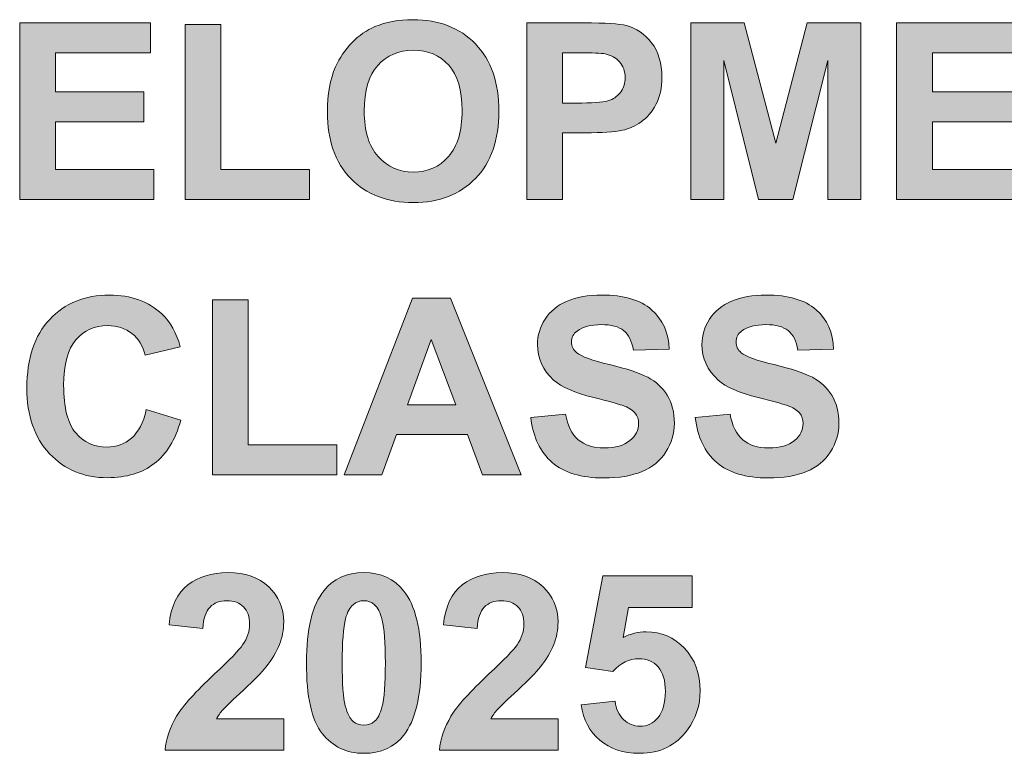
# Model space of a CAD drawing. Header units: millimetres. Extents: x 4 to 594, y -297 to -6.
# Tile 33 of 134: x 109 to 134, y -138 to -119. Entities that reach past the tile are written whole.
import ezdxf

# ---------------------------------------------------------------- set-up
doc = ezdxf.new("R2010")
doc.units = ezdxf.units.MM
doc.header["$MEASUREMENT"] = 0
doc.layers.add('Layer 1', color=7, linetype='Continuous', lineweight=0)

# ---------------------------------------------------------------- blocks, each defined once
blk = doc.blocks.new('Block_2')
at = {"layer": 'Layer 1', "true_color": 0x010101, "transparency": 33554687}
h = blk.add_hatch(color=18, dxfattribs=at)
edge = h.paths.add_edge_path()
edge.add_spline(control_points=[(117.568, -121.483), (117.568, -121.998), (117.688, -122.389), (117.926, -122.656), (118.164, -122.921), (118.467, -123.055), (118.833, -123.055), (119.2, -123.055), (119.501, -122.922), (119.737, -122.659), (119.972, -122.394), (120.089, -121.998), (120.089, -121.47), (120.089, -120.949), (119.975, -120.559), (119.745, -120.303), (119.517, -120.046), (119.213, -119.918), (118.833, -119.918), (118.454, -119.918), (118.148, -120.048), (117.916, -120.307), (117.685, -120.568), (117.568, -120.959), (117.568, -121.483)], knot_values=[0, 0, 0, 0, 1, 1, 1, 2, 2, 2, 3, 3, 3, 4, 4, 4, 5, 5, 5, 6, 6, 6, 7, 7, 7, 8, 8, 8, 8], degree=3, periodic=0)
edge = h.paths.add_edge_path()
edge.add_spline(control_points=[(116.622, -121.514), (116.622, -121.05), (116.692, -120.661), (116.83, -120.345), (116.933, -120.114), (117.075, -119.905), (117.254, -119.721), (117.433, -119.537), (117.628, -119.4), (117.841, -119.31), (118.125, -119.191), (118.452, -119.13), (118.822, -119.13), (119.493, -119.13), (120.029, -119.339), (120.432, -119.755), (120.834, -120.172), (121.035, -120.751), (121.035, -121.493), (121.035, -122.228), (120.835, -122.804), (120.436, -123.219), (120.037, -123.635), (119.503, -123.842), (118.835, -123.842), (118.159, -123.842), (117.62, -123.636), (117.221, -123.222), (116.822, -122.809), (116.622, -122.24), (116.622, -121.514), (116.622, -121.514), (116.622, -121.514), (116.622, -121.514)], knot_values=[0, 0, 0, 0, 1, 1, 1, 2, 2, 2, 3, 3, 3, 4, 4, 4, 5, 5, 5, 6, 6, 6, 7, 7, 7, 8, 8, 8, 9, 9, 9, 10, 10, 10, 11, 11, 11, 11], degree=3, periodic=0)
for points in [[(108.698, -123.76), (108.698, -119.213), (112.064, -119.213), (112.064, -119.981), (109.619, -119.981), (109.619, -120.991), (111.892, -120.991), (111.892, -121.759), (109.619, -121.759), (109.619, -122.991), (112.153, -122.991), (112.153, -123.76)], [(112.959, -123.76), (112.959, -119.251), (113.88, -119.251), (113.88, -122.991), (116.16, -122.991), (116.16, -123.76)], [(125.975, -123.76), (125.975, -119.213), (127.354, -119.213), (128.168, -122.314), (128.974, -119.213), (130.356, -119.213), (130.356, -123.76), (129.505, -123.76), (129.502, -120.18), (128.606, -123.76), (127.721, -123.76), (126.829, -120.18), (126.825, -123.76)], [(131.277, -123.76), (131.277, -119.213), (134.642, -119.213), (134.642, -119.981), (132.198, -119.981), (132.198, -120.991), (134.471, -120.991), (134.471, -121.759), (132.198, -121.759), (132.198, -122.991), (134.731, -122.991), (134.731, -123.76)], [(113.66, -130.854), (113.66, -126.345), (114.58, -126.345), (114.58, -130.085), (116.86, -130.085), (116.86, -130.854)]]:
    blk.add_hatch(color=18, dxfattribs=at).paths.add_polyline_path(points)
h = blk.add_hatch(color=18, dxfattribs=at)
edge = h.paths.add_edge_path()
edge.add_spline(control_points=[(122.672, -119.981), (122.672, -119.981), (122.672, -121.277), (122.672, -121.277), (122.672, -121.277), (123.173, -121.277), (123.173, -121.277), (123.534, -121.277), (123.774, -121.252), (123.896, -121.205), (124.018, -121.157), (124.113, -121.083), (124.182, -120.98), (124.25, -120.879), (124.285, -120.761), (124.285, -120.626), (124.285, -120.46), (124.237, -120.323), (124.14, -120.215), (124.043, -120.107), (123.921, -120.04), (123.772, -120.012), (123.663, -119.992), (123.444, -119.981), (123.114, -119.981), (123.114, -119.981), (122.672, -119.981), (122.672, -119.981)], knot_values=[0, 0, 0, 0, 1, 1, 1, 2, 2, 2, 3, 3, 3, 4, 4, 4, 5, 5, 5, 6, 6, 6, 7, 7, 7, 8, 8, 8, 9, 9, 9, 9], degree=3, periodic=0)
edge = h.paths.add_edge_path()
edge.add_spline(control_points=[(121.752, -123.76), (121.752, -123.76), (121.752, -119.213), (121.752, -119.213), (121.752, -119.213), (123.224, -119.213), (123.224, -119.213), (123.782, -119.213), (124.145, -119.235), (124.314, -119.281), (124.574, -119.349), (124.792, -119.498), (124.968, -119.726), (125.144, -119.955), (125.232, -120.25), (125.232, -120.612), (125.232, -120.891), (125.181, -121.125), (125.08, -121.316), (124.979, -121.506), (124.851, -121.656), (124.695, -121.765), (124.539, -121.873), (124.381, -121.945), (124.22, -121.979), (124.001, -122.023), (123.684, -122.045), (123.269, -122.045), (123.269, -122.045), (122.672, -122.045), (122.672, -122.045), (122.672, -122.045), (122.672, -123.76), (122.672, -123.76), (122.672, -123.76), (121.752, -123.76), (121.752, -123.76), (121.752, -123.76), (121.752, -123.76), (121.752, -123.76)], knot_values=[0, 0, 0, 0, 1, 1, 1, 2, 2, 2, 3, 3, 3, 4, 4, 4, 5, 5, 5, 6, 6, 6, 7, 7, 7, 8, 8, 8, 9, 9, 9, 10, 10, 10, 11, 11, 11, 12, 12, 12, 13, 13, 13, 13], degree=3, periodic=0)
h = blk.add_hatch(color=18, dxfattribs=at)
edge = h.paths.add_edge_path()
edge.add_spline(control_points=[(111.957, -129.177), (111.957, -129.177), (112.846, -129.45), (112.846, -129.45), (112.709, -129.951), (112.482, -130.322), (112.164, -130.566), (111.847, -130.808), (111.445, -130.93), (110.957, -130.93), (110.352, -130.93), (109.856, -130.723), (109.467, -130.311), (109.078, -129.898), (108.883, -129.334), (108.883, -128.617), (108.883, -127.861), (109.079, -127.272), (109.47, -126.853), (109.86, -126.434), (110.375, -126.224), (111.012, -126.224), (111.568, -126.224), (112.02, -126.389), (112.367, -126.719), (112.575, -126.913), (112.729, -127.193), (112.833, -127.558), (112.833, -127.558), (111.925, -127.774), (111.925, -127.774), (111.871, -127.539), (111.759, -127.353), (111.589, -127.216), (111.417, -127.08), (111.21, -127.012), (110.966, -127.012), (110.629, -127.012), (110.354, -127.132), (110.145, -127.375), (109.934, -127.616), (109.83, -128.008), (109.83, -128.55), (109.83, -129.123), (109.933, -129.533), (110.14, -129.776), (110.347, -130.021), (110.616, -130.142), (110.947, -130.142), (111.192, -130.142), (111.402, -130.065), (111.578, -129.91), (111.754, -129.754), (111.881, -129.511), (111.957, -129.177)], knot_values=[0, 0, 0, 0, 1, 1, 1, 2, 2, 2, 3, 3, 3, 4, 4, 4, 5, 5, 5, 6, 6, 6, 7, 7, 7, 8, 8, 8, 9, 9, 9, 10, 10, 10, 11, 11, 11, 12, 12, 12, 13, 13, 13, 14, 14, 14, 15, 15, 15, 16, 16, 16, 17, 17, 17, 18, 18, 18, 18], degree=3, periodic=0)
h = blk.add_hatch(color=18, dxfattribs=at)
edge = h.paths.add_edge_path()
edge.add_spline(control_points=[(121.858, -129.38), (121.858, -129.38), (122.753, -129.291), (122.753, -129.291), (122.807, -129.591), (122.915, -129.81), (123.079, -129.951), (123.243, -130.092), (123.464, -130.161), (123.742, -130.161), (124.037, -130.161), (124.259, -130.099), (124.408, -129.974), (124.557, -129.849), (124.633, -129.703), (124.633, -129.536), (124.633, -129.428), (124.601, -129.337), (124.538, -129.261), (124.476, -129.186), (124.366, -129.12), (124.209, -129.065), (124.102, -129.027), (123.859, -128.961), (123.478, -128.866), (122.988, -128.743), (122.644, -128.593), (122.446, -128.414), (122.168, -128.163), (122.029, -127.857), (122.029, -127.497), (122.029, -127.265), (122.095, -127.047), (122.225, -126.845), (122.356, -126.642), (122.544, -126.489), (122.791, -126.383), (123.038, -126.277), (123.334, -126.224), (123.683, -126.224), (124.252, -126.224), (124.68, -126.35), (124.967, -126.603), (125.255, -126.856), (125.405, -127.193), (125.42, -127.615), (125.42, -127.615), (124.499, -127.647), (124.499, -127.647), (124.46, -127.412), (124.376, -127.244), (124.248, -127.141), (124.12, -127.038), (123.928, -126.986), (123.672, -126.986), (123.407, -126.986), (123.2, -127.041), (123.05, -127.151), (122.954, -127.222), (122.905, -127.316), (122.905, -127.435), (122.905, -127.543), (122.951, -127.635), (123.042, -127.711), (123.157, -127.81), (123.438, -127.911), (123.883, -128.017), (124.329, -128.122), (124.658, -128.232), (124.871, -128.344), (125.084, -128.457), (125.252, -128.611), (125.372, -128.807), (125.493, -129.003), (125.553, -129.244), (125.553, -129.531), (125.553, -129.791), (125.481, -130.035), (125.336, -130.263), (125.191, -130.491), (124.987, -130.66), (124.723, -130.77), (124.458, -130.881), (124.128, -130.936), (123.733, -130.936), (123.158, -130.936), (122.717, -130.804), (122.409, -130.538), (122.101, -130.274), (121.918, -129.887), (121.858, -129.38)], knot_values=[0, 0, 0, 0, 1, 1, 1, 2, 2, 2, 3, 3, 3, 4, 4, 4, 5, 5, 5, 6, 6, 6, 7, 7, 7, 8, 8, 8, 9, 9, 9, 10, 10, 10, 11, 11, 11, 12, 12, 12, 13, 13, 13, 14, 14, 14, 15, 15, 15, 16, 16, 16, 17, 17, 17, 18, 18, 18, 19, 19, 19, 20, 20, 20, 21, 21, 21, 22, 22, 22, 23, 23, 23, 24, 24, 24, 25, 25, 25, 26, 26, 26, 27, 27, 27, 28, 28, 28, 29, 29, 29, 30, 30, 30, 30], degree=3, periodic=0)
h = blk.add_hatch(color=18, dxfattribs=at)
edge = h.paths.add_edge_path()
edge.add_spline(control_points=[(126.093, -129.38), (126.093, -129.38), (126.988, -129.291), (126.988, -129.291), (127.042, -129.591), (127.15, -129.81), (127.314, -129.951), (127.478, -130.092), (127.7, -130.161), (127.978, -130.161), (128.272, -130.161), (128.494, -130.099), (128.644, -129.974), (128.793, -129.849), (128.868, -129.703), (128.868, -129.536), (128.868, -129.428), (128.836, -129.337), (128.774, -129.261), (128.711, -129.186), (128.601, -129.12), (128.445, -129.065), (128.338, -129.027), (128.094, -128.961), (127.713, -128.866), (127.223, -128.743), (126.879, -128.593), (126.682, -128.414), (126.403, -128.163), (126.265, -127.857), (126.265, -127.497), (126.265, -127.265), (126.33, -127.047), (126.46, -126.845), (126.592, -126.642), (126.78, -126.489), (127.027, -126.383), (127.273, -126.277), (127.569, -126.224), (127.919, -126.224), (128.487, -126.224), (128.916, -126.35), (129.202, -126.603), (129.49, -126.856), (129.641, -127.193), (129.655, -127.615), (129.655, -127.615), (128.735, -127.647), (128.735, -127.647), (128.696, -127.412), (128.612, -127.244), (128.484, -127.141), (128.356, -127.038), (128.163, -126.986), (127.907, -126.986), (127.643, -126.986), (127.435, -127.041), (127.286, -127.151), (127.19, -127.222), (127.141, -127.316), (127.141, -127.435), (127.141, -127.543), (127.186, -127.635), (127.277, -127.711), (127.393, -127.81), (127.673, -127.911), (128.119, -128.017), (128.564, -128.122), (128.893, -128.232), (129.106, -128.344), (129.32, -128.457), (129.487, -128.611), (129.608, -128.807), (129.728, -129.003), (129.789, -129.244), (129.789, -129.531), (129.789, -129.791), (129.717, -130.035), (129.572, -130.263), (129.427, -130.491), (129.223, -130.66), (128.958, -130.77), (128.693, -130.881), (128.363, -130.936), (127.968, -130.936), (127.394, -130.936), (126.952, -130.804), (126.644, -130.538), (126.337, -130.274), (126.153, -129.887), (126.093, -129.38)], knot_values=[0, 0, 0, 0, 1, 1, 1, 2, 2, 2, 3, 3, 3, 4, 4, 4, 5, 5, 5, 6, 6, 6, 7, 7, 7, 8, 8, 8, 9, 9, 9, 10, 10, 10, 11, 11, 11, 12, 12, 12, 13, 13, 13, 14, 14, 14, 15, 15, 15, 16, 16, 16, 17, 17, 17, 18, 18, 18, 19, 19, 19, 20, 20, 20, 21, 21, 21, 22, 22, 22, 23, 23, 23, 24, 24, 24, 25, 25, 25, 26, 26, 26, 27, 27, 27, 28, 28, 28, 29, 29, 29, 30, 30, 30, 30], degree=3, periodic=0)
h = blk.add_hatch(color=18, dxfattribs=at)
edge = h.paths.add_edge_path()
edge.add_spline(control_points=[(119.926, -129.05), (119.926, -129.05), (119.294, -127.367), (119.294, -127.367), (119.294, -127.367), (118.68, -129.05), (118.68, -129.05), (118.68, -129.05), (119.926, -129.05), (119.926, -129.05)], knot_values=[0, 0, 0, 0, 1, 1, 1, 2, 2, 2, 3, 3, 3, 3], degree=3, periodic=0)
edge = h.paths.add_edge_path()
edge.add_spline(control_points=[(121.609, -130.854), (121.609, -130.854), (120.617, -130.854), (120.617, -130.854), (120.617, -130.854), (120.225, -129.818), (120.225, -129.818), (120.225, -129.818), (118.401, -129.818), (118.401, -129.818), (118.401, -129.818), (118.023, -130.854), (118.023, -130.854), (118.023, -130.854), (117.05, -130.854), (117.05, -130.854), (117.05, -130.854), (118.815, -126.307), (118.815, -126.307), (118.815, -126.307), (119.787, -126.307), (119.787, -126.307), (119.787, -126.307), (121.609, -130.854), (121.609, -130.854), (121.609, -130.854), (121.609, -130.854), (121.609, -130.854)], knot_values=[0, 0, 0, 0, 1, 1, 1, 2, 2, 2, 3, 3, 3, 4, 4, 4, 5, 5, 5, 6, 6, 6, 7, 7, 7, 8, 8, 8, 9, 9, 9, 9], degree=3, periodic=0)
h = blk.add_hatch(color=18, dxfattribs=at)
edge = h.paths.add_edge_path()
edge.add_spline(control_points=[(115.495, -137.141), (115.495, -137.141), (115.495, -137.948), (115.495, -137.948), (115.495, -137.948), (112.441, -137.948), (112.441, -137.948), (112.474, -137.641), (112.573, -137.351), (112.738, -137.077), (112.903, -136.802), (113.231, -136.438), (113.717, -135.984), (114.11, -135.618), (114.35, -135.369), (114.439, -135.239), (114.559, -135.059), (114.619, -134.881), (114.619, -134.705), (114.619, -134.51), (114.567, -134.361), (114.462, -134.256), (114.359, -134.151), (114.215, -134.099), (114.032, -134.099), (113.85, -134.099), (113.706, -134.154), (113.598, -134.265), (113.491, -134.373), (113.429, -134.555), (113.413, -134.811), (113.413, -134.811), (112.543, -134.724), (112.543, -134.724), (112.594, -134.243), (112.756, -133.898), (113.029, -133.689), (113.302, -133.48), (113.643, -133.376), (114.053, -133.376), (114.502, -133.376), (114.854, -133.497), (115.111, -133.74), (115.367, -133.982), (115.495, -134.284), (115.495, -134.644), (115.495, -134.85), (115.458, -135.045), (115.385, -135.231), (115.312, -135.416), (115.196, -135.61), (115.036, -135.813), (114.931, -135.948), (114.74, -136.142), (114.465, -136.395), (114.188, -136.648), (114.014, -136.815), (113.941, -136.899), (113.867, -136.981), (113.807, -137.063), (113.762, -137.141), (113.762, -137.141), (115.495, -137.141), (115.495, -137.141)], knot_values=[0, 0, 0, 0, 1, 1, 1, 2, 2, 2, 3, 3, 3, 4, 4, 4, 5, 5, 5, 6, 6, 6, 7, 7, 7, 8, 8, 8, 9, 9, 9, 10, 10, 10, 11, 11, 11, 12, 12, 12, 13, 13, 13, 14, 14, 14, 15, 15, 15, 16, 16, 16, 17, 17, 17, 18, 18, 18, 19, 19, 19, 20, 20, 20, 21, 21, 21, 21], degree=3, periodic=0)
h = blk.add_hatch(color=18, dxfattribs=at)
edge = h.paths.add_edge_path()
edge.add_spline(control_points=[(117.557, -134.099), (117.453, -134.099), (117.36, -134.133), (117.28, -134.201), (117.198, -134.268), (117.135, -134.388), (117.09, -134.563), (117.031, -134.788), (117.001, -135.169), (117.001, -135.704), (117.001, -136.239), (117.028, -136.607), (117.081, -136.807), (117.134, -137.007), (117.2, -137.14), (117.281, -137.207), (117.361, -137.273), (117.453, -137.306), (117.557, -137.306), (117.661, -137.306), (117.754, -137.272), (117.835, -137.205), (117.916, -137.138), (117.979, -137.017), (118.024, -136.843), (118.083, -136.619), (118.113, -136.239), (118.113, -135.704), (118.113, -135.169), (118.086, -134.802), (118.033, -134.602), (117.98, -134.402), (117.914, -134.268), (117.833, -134.201), (117.753, -134.133), (117.661, -134.099), (117.557, -134.099)], knot_values=[0, 0, 0, 0, 1, 1, 1, 2, 2, 2, 3, 3, 3, 4, 4, 4, 5, 5, 5, 6, 6, 6, 7, 7, 7, 8, 8, 8, 9, 9, 9, 10, 10, 10, 11, 11, 11, 12, 12, 12, 12], degree=3, periodic=0)
edge = h.paths.add_edge_path()
edge.add_spline(control_points=[(117.557, -133.376), (117.997, -133.376), (118.341, -133.533), (118.59, -133.849), (118.885, -134.221), (119.033, -134.84), (119.033, -135.704), (119.033, -136.566), (118.884, -137.187), (118.587, -137.563), (118.34, -137.875), (117.997, -138.03), (117.557, -138.03), (117.115, -138.03), (116.758, -137.86), (116.487, -137.519), (116.216, -137.178), (116.081, -136.57), (116.081, -135.695), (116.081, -134.837), (116.23, -134.219), (116.527, -133.842), (116.774, -133.531), (117.117, -133.376), (117.557, -133.376), (117.557, -133.376), (117.557, -133.376), (117.557, -133.376)], knot_values=[0, 0, 0, 0, 1, 1, 1, 2, 2, 2, 3, 3, 3, 4, 4, 4, 5, 5, 5, 6, 6, 6, 7, 7, 7, 8, 8, 8, 9, 9, 9, 9], degree=3, periodic=0)
h = blk.add_hatch(color=18, dxfattribs=at)
edge = h.paths.add_edge_path()
edge.add_spline(control_points=[(122.559, -137.141), (122.559, -137.141), (122.559, -137.948), (122.559, -137.948), (122.559, -137.948), (119.504, -137.948), (119.504, -137.948), (119.537, -137.641), (119.637, -137.351), (119.802, -137.077), (119.967, -136.802), (120.294, -136.438), (120.781, -135.984), (121.173, -135.618), (121.414, -135.369), (121.503, -135.239), (121.622, -135.059), (121.682, -134.881), (121.682, -134.705), (121.682, -134.51), (121.631, -134.361), (121.526, -134.256), (121.422, -134.151), (121.278, -134.099), (121.095, -134.099), (120.913, -134.099), (120.769, -134.154), (120.661, -134.265), (120.554, -134.373), (120.493, -134.555), (120.476, -134.811), (120.476, -134.811), (119.606, -134.724), (119.606, -134.724), (119.658, -134.243), (119.82, -133.898), (120.093, -133.689), (120.366, -133.48), (120.707, -133.376), (121.116, -133.376), (121.565, -133.376), (121.917, -133.497), (122.175, -133.74), (122.431, -133.982), (122.559, -134.284), (122.559, -134.644), (122.559, -134.85), (122.522, -135.045), (122.449, -135.231), (122.376, -135.416), (122.259, -135.61), (122.099, -135.813), (121.995, -135.948), (121.803, -136.142), (121.528, -136.395), (121.252, -136.648), (121.077, -136.815), (121.004, -136.899), (120.93, -136.981), (120.871, -137.063), (120.825, -137.141), (120.825, -137.141), (122.559, -137.141), (122.559, -137.141)], knot_values=[0, 0, 0, 0, 1, 1, 1, 2, 2, 2, 3, 3, 3, 4, 4, 4, 5, 5, 5, 6, 6, 6, 7, 7, 7, 8, 8, 8, 9, 9, 9, 10, 10, 10, 11, 11, 11, 12, 12, 12, 13, 13, 13, 14, 14, 14, 15, 15, 15, 16, 16, 16, 17, 17, 17, 18, 18, 18, 19, 19, 19, 20, 20, 20, 21, 21, 21, 21], degree=3, periodic=0)
h = blk.add_hatch(color=18, dxfattribs=at)
edge = h.paths.add_edge_path()
edge.add_spline(control_points=[(123.157, -136.78), (123.157, -136.78), (124.027, -136.69), (124.027, -136.69), (124.052, -136.887), (124.125, -137.044), (124.247, -137.159), (124.37, -137.274), (124.51, -137.332), (124.67, -137.332), (124.852, -137.332), (125.007, -137.258), (125.133, -137.108), (125.259, -136.959), (125.322, -136.735), (125.322, -136.435), (125.322, -136.154), (125.26, -135.943), (125.134, -135.802), (125.009, -135.662), (124.846, -135.592), (124.645, -135.592), (124.394, -135.592), (124.169, -135.702), (123.97, -135.922), (123.97, -135.922), (123.265, -135.82), (123.265, -135.82), (123.265, -135.82), (123.709, -133.458), (123.709, -133.458), (123.709, -133.458), (126.014, -133.458), (126.014, -133.458), (126.014, -133.458), (126.014, -134.271), (126.014, -134.271), (126.014, -134.271), (124.371, -134.271), (124.371, -134.271), (124.371, -134.271), (124.233, -135.045), (124.233, -135.045), (124.427, -134.948), (124.626, -134.9), (124.829, -134.9), (125.216, -134.9), (125.544, -135.04), (125.813, -135.323), (126.083, -135.604), (126.217, -135.971), (126.217, -136.421), (126.217, -136.797), (126.108, -137.132), (125.891, -137.427), (125.595, -137.829), (125.185, -138.03), (124.66, -138.03), (124.239, -138.03), (123.897, -137.917), (123.632, -137.691), (123.366, -137.465), (123.209, -137.162), (123.157, -136.78)], knot_values=[0, 0, 0, 0, 1, 1, 1, 2, 2, 2, 3, 3, 3, 4, 4, 4, 5, 5, 5, 6, 6, 6, 7, 7, 7, 8, 8, 8, 9, 9, 9, 10, 10, 10, 11, 11, 11, 12, 12, 12, 13, 13, 13, 14, 14, 14, 15, 15, 15, 16, 16, 16, 17, 17, 17, 18, 18, 18, 19, 19, 19, 20, 20, 20, 21, 21, 21, 21], degree=3, periodic=0)
at = {"layer": 'Layer 1'}
for points in [[(108.698, -123.76), (108.698, -119.213), (112.064, -119.213), (112.064, -119.981), (109.619, -119.981), (109.619, -120.991), (111.892, -120.991), (111.892, -121.759), (109.619, -121.759), (109.619, -122.991), (112.153, -122.991), (112.153, -123.76)], [(112.959, -123.76), (112.959, -119.251), (113.88, -119.251), (113.88, -122.991), (116.16, -122.991), (116.16, -123.76)], [(125.975, -123.76), (125.975, -119.213), (127.354, -119.213), (128.168, -122.314), (128.974, -119.213), (130.356, -119.213), (130.356, -123.76), (129.505, -123.76), (129.502, -120.18), (128.606, -123.76), (127.721, -123.76), (126.829, -120.18), (126.825, -123.76)], [(131.277, -123.76), (131.277, -119.213), (134.642, -119.213), (134.642, -119.981), (132.198, -119.981), (132.198, -120.991), (134.471, -120.991), (134.471, -121.759), (132.198, -121.759), (132.198, -122.991), (134.731, -122.991), (134.731, -123.76)], [(113.66, -130.854), (113.66, -126.345), (114.58, -126.345), (114.58, -130.085), (116.86, -130.085), (116.86, -130.854)]]:
    blk.add_lwpolyline(points, close=True, dxfattribs=at)
for points, knots in [([(116.622, -121.514), (116.622, -121.05), (116.692, -120.661), (116.83, -120.345), (116.933, -120.114), (117.075, -119.905), (117.254, -119.721), (117.433, -119.537), (117.628, -119.4), (117.841, -119.31), (118.125, -119.191), (118.452, -119.13), (118.822, -119.13), (119.493, -119.13), (120.029, -119.339), (120.432, -119.755), (120.834, -120.172), (121.035, -120.751), (121.035, -121.493), (121.035, -122.228), (120.835, -122.804), (120.436, -123.219), (120.037, -123.635), (119.503, -123.842), (118.835, -123.842), (118.159, -123.842), (117.62, -123.636), (117.221, -123.222), (116.822, -122.809), (116.622, -122.24), (116.622, -121.514), (116.622, -121.514), (116.622, -121.514), (116.622, -121.514)], [0, 0, 0, 0, 1, 1, 1, 2, 2, 2, 3, 3, 3, 4, 4, 4, 5, 5, 5, 6, 6, 6, 7, 7, 7, 8, 8, 8, 9, 9, 9, 10, 10, 10, 11, 11, 11, 11]), ([(121.752, -123.76), (121.752, -123.76), (121.752, -119.213), (121.752, -119.213), (121.752, -119.213), (123.224, -119.213), (123.224, -119.213), (123.782, -119.213), (124.145, -119.235), (124.314, -119.281), (124.574, -119.349), (124.792, -119.498), (124.968, -119.726), (125.144, -119.955), (125.232, -120.25), (125.232, -120.612), (125.232, -120.891), (125.181, -121.125), (125.08, -121.316), (124.979, -121.506), (124.851, -121.656), (124.695, -121.765), (124.539, -121.873), (124.381, -121.945), (124.22, -121.979), (124.001, -122.023), (123.684, -122.045), (123.269, -122.045), (123.269, -122.045), (122.672, -122.045), (122.672, -122.045), (122.672, -122.045), (122.672, -123.76), (122.672, -123.76), (122.672, -123.76), (121.752, -123.76), (121.752, -123.76), (121.752, -123.76), (121.752, -123.76), (121.752, -123.76)], [0, 0, 0, 0, 1, 1, 1, 2, 2, 2, 3, 3, 3, 4, 4, 4, 5, 5, 5, 6, 6, 6, 7, 7, 7, 8, 8, 8, 9, 9, 9, 10, 10, 10, 11, 11, 11, 12, 12, 12, 13, 13, 13, 13]), ([(117.568, -121.483), (117.568, -121.998), (117.688, -122.389), (117.926, -122.656), (118.164, -122.921), (118.467, -123.055), (118.833, -123.055), (119.2, -123.055), (119.501, -122.922), (119.737, -122.659), (119.972, -122.394), (120.089, -121.998), (120.089, -121.47), (120.089, -120.949), (119.975, -120.559), (119.745, -120.303), (119.517, -120.046), (119.213, -119.918), (118.833, -119.918), (118.454, -119.918), (118.148, -120.048), (117.916, -120.307), (117.685, -120.568), (117.568, -120.959), (117.568, -121.483)], [0, 0, 0, 0, 1, 1, 1, 2, 2, 2, 3, 3, 3, 4, 4, 4, 5, 5, 5, 6, 6, 6, 7, 7, 7, 8, 8, 8, 8]), ([(122.672, -119.981), (122.672, -119.981), (122.672, -121.277), (122.672, -121.277), (122.672, -121.277), (123.173, -121.277), (123.173, -121.277), (123.534, -121.277), (123.774, -121.252), (123.896, -121.205), (124.018, -121.157), (124.113, -121.083), (124.182, -120.98), (124.25, -120.879), (124.285, -120.761), (124.285, -120.626), (124.285, -120.46), (124.237, -120.323), (124.14, -120.215), (124.043, -120.107), (123.921, -120.04), (123.772, -120.012), (123.663, -119.992), (123.444, -119.981), (123.114, -119.981), (123.114, -119.981), (122.672, -119.981), (122.672, -119.981)], [0, 0, 0, 0, 1, 1, 1, 2, 2, 2, 3, 3, 3, 4, 4, 4, 5, 5, 5, 6, 6, 6, 7, 7, 7, 8, 8, 8, 9, 9, 9, 9]), ([(111.957, -129.177), (111.957, -129.177), (112.846, -129.45), (112.846, -129.45), (112.709, -129.951), (112.482, -130.322), (112.164, -130.566), (111.847, -130.808), (111.445, -130.93), (110.957, -130.93), (110.352, -130.93), (109.856, -130.723), (109.467, -130.311), (109.078, -129.898), (108.883, -129.334), (108.883, -128.617), (108.883, -127.861), (109.079, -127.272), (109.47, -126.853), (109.86, -126.434), (110.375, -126.224), (111.012, -126.224), (111.568, -126.224), (112.02, -126.389), (112.367, -126.719), (112.575, -126.913), (112.729, -127.193), (112.833, -127.558), (112.833, -127.558), (111.925, -127.774), (111.925, -127.774), (111.871, -127.539), (111.759, -127.353), (111.589, -127.216), (111.417, -127.08), (111.21, -127.012), (110.966, -127.012), (110.629, -127.012), (110.354, -127.132), (110.145, -127.375), (109.934, -127.616), (109.83, -128.008), (109.83, -128.55), (109.83, -129.123), (109.933, -129.533), (110.14, -129.776), (110.347, -130.021), (110.616, -130.142), (110.947, -130.142), (111.192, -130.142), (111.402, -130.065), (111.578, -129.91), (111.754, -129.754), (111.881, -129.511), (111.957, -129.177)], [0, 0, 0, 0, 1, 1, 1, 2, 2, 2, 3, 3, 3, 4, 4, 4, 5, 5, 5, 6, 6, 6, 7, 7, 7, 8, 8, 8, 9, 9, 9, 10, 10, 10, 11, 11, 11, 12, 12, 12, 13, 13, 13, 14, 14, 14, 15, 15, 15, 16, 16, 16, 17, 17, 17, 18, 18, 18, 18]), ([(121.858, -129.38), (121.858, -129.38), (122.753, -129.291), (122.753, -129.291), (122.807, -129.591), (122.915, -129.81), (123.079, -129.951), (123.243, -130.092), (123.464, -130.161), (123.742, -130.161), (124.037, -130.161), (124.259, -130.099), (124.408, -129.974), (124.557, -129.849), (124.633, -129.703), (124.633, -129.536), (124.633, -129.428), (124.601, -129.337), (124.538, -129.261), (124.476, -129.186), (124.366, -129.12), (124.209, -129.065), (124.102, -129.027), (123.859, -128.961), (123.478, -128.866), (122.988, -128.743), (122.644, -128.593), (122.446, -128.414), (122.168, -128.163), (122.029, -127.857), (122.029, -127.497), (122.029, -127.265), (122.095, -127.047), (122.225, -126.845), (122.356, -126.642), (122.544, -126.489), (122.791, -126.383), (123.038, -126.277), (123.334, -126.224), (123.683, -126.224), (124.252, -126.224), (124.68, -126.35), (124.967, -126.603), (125.255, -126.856), (125.405, -127.193), (125.42, -127.615), (125.42, -127.615), (124.499, -127.647), (124.499, -127.647), (124.46, -127.412), (124.376, -127.244), (124.248, -127.141), (124.12, -127.038), (123.928, -126.986), (123.672, -126.986), (123.407, -126.986), (123.2, -127.041), (123.05, -127.151), (122.954, -127.222), (122.905, -127.316), (122.905, -127.435), (122.905, -127.543), (122.951, -127.635), (123.042, -127.711), (123.157, -127.81), (123.438, -127.911), (123.883, -128.017), (124.329, -128.122), (124.658, -128.232), (124.871, -128.344), (125.084, -128.457), (125.252, -128.611), (125.372, -128.807), (125.493, -129.003), (125.553, -129.244), (125.553, -129.531), (125.553, -129.791), (125.481, -130.035), (125.336, -130.263), (125.191, -130.491), (124.987, -130.66), (124.723, -130.77), (124.458, -130.881), (124.128, -130.936), (123.733, -130.936), (123.158, -130.936), (122.717, -130.804), (122.409, -130.538), (122.101, -130.274), (121.918, -129.887), (121.858, -129.38)], [0, 0, 0, 0, 1, 1, 1, 2, 2, 2, 3, 3, 3, 4, 4, 4, 5, 5, 5, 6, 6, 6, 7, 7, 7, 8, 8, 8, 9, 9, 9, 10, 10, 10, 11, 11, 11, 12, 12, 12, 13, 13, 13, 14, 14, 14, 15, 15, 15, 16, 16, 16, 17, 17, 17, 18, 18, 18, 19, 19, 19, 20, 20, 20, 21, 21, 21, 22, 22, 22, 23, 23, 23, 24, 24, 24, 25, 25, 25, 26, 26, 26, 27, 27, 27, 28, 28, 28, 29, 29, 29, 30, 30, 30, 30]), ([(126.093, -129.38), (126.093, -129.38), (126.988, -129.291), (126.988, -129.291), (127.042, -129.591), (127.15, -129.81), (127.314, -129.951), (127.478, -130.092), (127.7, -130.161), (127.978, -130.161), (128.272, -130.161), (128.494, -130.099), (128.644, -129.974), (128.793, -129.849), (128.868, -129.703), (128.868, -129.536), (128.868, -129.428), (128.836, -129.337), (128.774, -129.261), (128.711, -129.186), (128.601, -129.12), (128.445, -129.065), (128.338, -129.027), (128.094, -128.961), (127.713, -128.866), (127.223, -128.743), (126.879, -128.593), (126.682, -128.414), (126.403, -128.163), (126.265, -127.857), (126.265, -127.497), (126.265, -127.265), (126.33, -127.047), (126.46, -126.845), (126.592, -126.642), (126.78, -126.489), (127.027, -126.383), (127.273, -126.277), (127.569, -126.224), (127.919, -126.224), (128.487, -126.224), (128.916, -126.35), (129.202, -126.603), (129.49, -126.856), (129.641, -127.193), (129.655, -127.615), (129.655, -127.615), (128.735, -127.647), (128.735, -127.647), (128.696, -127.412), (128.612, -127.244), (128.484, -127.141), (128.356, -127.038), (128.163, -126.986), (127.907, -126.986), (127.643, -126.986), (127.435, -127.041), (127.286, -127.151), (127.19, -127.222), (127.141, -127.316), (127.141, -127.435), (127.141, -127.543), (127.186, -127.635), (127.277, -127.711), (127.393, -127.81), (127.673, -127.911), (128.119, -128.017), (128.564, -128.122), (128.893, -128.232), (129.106, -128.344), (129.32, -128.457), (129.487, -128.611), (129.608, -128.807), (129.728, -129.003), (129.789, -129.244), (129.789, -129.531), (129.789, -129.791), (129.717, -130.035), (129.572, -130.263), (129.427, -130.491), (129.223, -130.66), (128.958, -130.77), (128.693, -130.881), (128.363, -130.936), (127.968, -130.936), (127.394, -130.936), (126.952, -130.804), (126.644, -130.538), (126.337, -130.274), (126.153, -129.887), (126.093, -129.38)], [0, 0, 0, 0, 1, 1, 1, 2, 2, 2, 3, 3, 3, 4, 4, 4, 5, 5, 5, 6, 6, 6, 7, 7, 7, 8, 8, 8, 9, 9, 9, 10, 10, 10, 11, 11, 11, 12, 12, 12, 13, 13, 13, 14, 14, 14, 15, 15, 15, 16, 16, 16, 17, 17, 17, 18, 18, 18, 19, 19, 19, 20, 20, 20, 21, 21, 21, 22, 22, 22, 23, 23, 23, 24, 24, 24, 25, 25, 25, 26, 26, 26, 27, 27, 27, 28, 28, 28, 29, 29, 29, 30, 30, 30, 30]), ([(121.609, -130.854), (121.609, -130.854), (120.617, -130.854), (120.617, -130.854), (120.617, -130.854), (120.225, -129.818), (120.225, -129.818), (120.225, -129.818), (118.401, -129.818), (118.401, -129.818), (118.401, -129.818), (118.023, -130.854), (118.023, -130.854), (118.023, -130.854), (117.05, -130.854), (117.05, -130.854), (117.05, -130.854), (118.815, -126.307), (118.815, -126.307), (118.815, -126.307), (119.787, -126.307), (119.787, -126.307), (119.787, -126.307), (121.609, -130.854), (121.609, -130.854), (121.609, -130.854), (121.609, -130.854), (121.609, -130.854)], [0, 0, 0, 0, 1, 1, 1, 2, 2, 2, 3, 3, 3, 4, 4, 4, 5, 5, 5, 6, 6, 6, 7, 7, 7, 8, 8, 8, 9, 9, 9, 9]), ([(119.926, -129.05), (119.926, -129.05), (119.294, -127.367), (119.294, -127.367), (119.294, -127.367), (118.68, -129.05), (118.68, -129.05), (118.68, -129.05), (119.926, -129.05), (119.926, -129.05)], [0, 0, 0, 0, 1, 1, 1, 2, 2, 2, 3, 3, 3, 3]), ([(115.495, -137.141), (115.495, -137.141), (115.495, -137.948), (115.495, -137.948), (115.495, -137.948), (112.441, -137.948), (112.441, -137.948), (112.474, -137.641), (112.573, -137.351), (112.738, -137.077), (112.903, -136.802), (113.231, -136.438), (113.717, -135.984), (114.11, -135.618), (114.35, -135.369), (114.439, -135.239), (114.559, -135.059), (114.619, -134.881), (114.619, -134.705), (114.619, -134.51), (114.567, -134.361), (114.462, -134.256), (114.359, -134.151), (114.215, -134.099), (114.032, -134.099), (113.85, -134.099), (113.706, -134.154), (113.598, -134.265), (113.491, -134.373), (113.429, -134.555), (113.413, -134.811), (113.413, -134.811), (112.543, -134.724), (112.543, -134.724), (112.594, -134.243), (112.756, -133.898), (113.029, -133.689), (113.302, -133.48), (113.643, -133.376), (114.053, -133.376), (114.502, -133.376), (114.854, -133.497), (115.111, -133.74), (115.367, -133.982), (115.495, -134.284), (115.495, -134.644), (115.495, -134.85), (115.458, -135.045), (115.385, -135.231), (115.312, -135.416), (115.196, -135.61), (115.036, -135.813), (114.931, -135.948), (114.74, -136.142), (114.465, -136.395), (114.188, -136.648), (114.014, -136.815), (113.941, -136.899), (113.867, -136.981), (113.807, -137.063), (113.762, -137.141), (113.762, -137.141), (115.495, -137.141), (115.495, -137.141)], [0, 0, 0, 0, 1, 1, 1, 2, 2, 2, 3, 3, 3, 4, 4, 4, 5, 5, 5, 6, 6, 6, 7, 7, 7, 8, 8, 8, 9, 9, 9, 10, 10, 10, 11, 11, 11, 12, 12, 12, 13, 13, 13, 14, 14, 14, 15, 15, 15, 16, 16, 16, 17, 17, 17, 18, 18, 18, 19, 19, 19, 20, 20, 20, 21, 21, 21, 21]), ([(117.557, -133.376), (117.997, -133.376), (118.341, -133.533), (118.59, -133.849), (118.885, -134.221), (119.033, -134.84), (119.033, -135.704), (119.033, -136.566), (118.884, -137.187), (118.587, -137.563), (118.34, -137.875), (117.997, -138.03), (117.557, -138.03), (117.115, -138.03), (116.758, -137.86), (116.487, -137.519), (116.216, -137.178), (116.081, -136.57), (116.081, -135.695), (116.081, -134.837), (116.23, -134.219), (116.527, -133.842), (116.774, -133.531), (117.117, -133.376), (117.557, -133.376), (117.557, -133.376), (117.557, -133.376), (117.557, -133.376)], [0, 0, 0, 0, 1, 1, 1, 2, 2, 2, 3, 3, 3, 4, 4, 4, 5, 5, 5, 6, 6, 6, 7, 7, 7, 8, 8, 8, 9, 9, 9, 9]), ([(122.559, -137.141), (122.559, -137.141), (122.559, -137.948), (122.559, -137.948), (122.559, -137.948), (119.504, -137.948), (119.504, -137.948), (119.537, -137.641), (119.637, -137.351), (119.802, -137.077), (119.967, -136.802), (120.294, -136.438), (120.781, -135.984), (121.173, -135.618), (121.414, -135.369), (121.503, -135.239), (121.622, -135.059), (121.682, -134.881), (121.682, -134.705), (121.682, -134.51), (121.631, -134.361), (121.526, -134.256), (121.422, -134.151), (121.278, -134.099), (121.095, -134.099), (120.913, -134.099), (120.769, -134.154), (120.661, -134.265), (120.554, -134.373), (120.493, -134.555), (120.476, -134.811), (120.476, -134.811), (119.606, -134.724), (119.606, -134.724), (119.658, -134.243), (119.82, -133.898), (120.093, -133.689), (120.366, -133.48), (120.707, -133.376), (121.116, -133.376), (121.565, -133.376), (121.917, -133.497), (122.175, -133.74), (122.431, -133.982), (122.559, -134.284), (122.559, -134.644), (122.559, -134.85), (122.522, -135.045), (122.449, -135.231), (122.376, -135.416), (122.259, -135.61), (122.099, -135.813), (121.995, -135.948), (121.803, -136.142), (121.528, -136.395), (121.252, -136.648), (121.077, -136.815), (121.004, -136.899), (120.93, -136.981), (120.871, -137.063), (120.825, -137.141), (120.825, -137.141), (122.559, -137.141), (122.559, -137.141)], [0, 0, 0, 0, 1, 1, 1, 2, 2, 2, 3, 3, 3, 4, 4, 4, 5, 5, 5, 6, 6, 6, 7, 7, 7, 8, 8, 8, 9, 9, 9, 10, 10, 10, 11, 11, 11, 12, 12, 12, 13, 13, 13, 14, 14, 14, 15, 15, 15, 16, 16, 16, 17, 17, 17, 18, 18, 18, 19, 19, 19, 20, 20, 20, 21, 21, 21, 21]), ([(123.157, -136.78), (123.157, -136.78), (124.027, -136.69), (124.027, -136.69), (124.052, -136.887), (124.125, -137.044), (124.247, -137.159), (124.37, -137.274), (124.51, -137.332), (124.67, -137.332), (124.852, -137.332), (125.007, -137.258), (125.133, -137.108), (125.259, -136.959), (125.322, -136.735), (125.322, -136.435), (125.322, -136.154), (125.26, -135.943), (125.134, -135.802), (125.009, -135.662), (124.846, -135.592), (124.645, -135.592), (124.394, -135.592), (124.169, -135.702), (123.97, -135.922), (123.97, -135.922), (123.265, -135.82), (123.265, -135.82), (123.265, -135.82), (123.709, -133.458), (123.709, -133.458), (123.709, -133.458), (126.014, -133.458), (126.014, -133.458), (126.014, -133.458), (126.014, -134.271), (126.014, -134.271), (126.014, -134.271), (124.371, -134.271), (124.371, -134.271), (124.371, -134.271), (124.233, -135.045), (124.233, -135.045), (124.427, -134.948), (124.626, -134.9), (124.829, -134.9), (125.216, -134.9), (125.544, -135.04), (125.813, -135.323), (126.083, -135.604), (126.217, -135.971), (126.217, -136.421), (126.217, -136.797), (126.108, -137.132), (125.891, -137.427), (125.595, -137.829), (125.185, -138.03), (124.66, -138.03), (124.239, -138.03), (123.897, -137.917), (123.632, -137.691), (123.366, -137.465), (123.209, -137.162), (123.157, -136.78)], [0, 0, 0, 0, 1, 1, 1, 2, 2, 2, 3, 3, 3, 4, 4, 4, 5, 5, 5, 6, 6, 6, 7, 7, 7, 8, 8, 8, 9, 9, 9, 10, 10, 10, 11, 11, 11, 12, 12, 12, 13, 13, 13, 14, 14, 14, 15, 15, 15, 16, 16, 16, 17, 17, 17, 18, 18, 18, 19, 19, 19, 20, 20, 20, 21, 21, 21, 21]), ([(117.557, -134.099), (117.453, -134.099), (117.36, -134.133), (117.28, -134.201), (117.198, -134.268), (117.135, -134.388), (117.09, -134.563), (117.031, -134.788), (117.001, -135.169), (117.001, -135.704), (117.001, -136.239), (117.028, -136.607), (117.081, -136.807), (117.134, -137.007), (117.2, -137.14), (117.281, -137.207), (117.361, -137.273), (117.453, -137.306), (117.557, -137.306), (117.661, -137.306), (117.754, -137.272), (117.835, -137.205), (117.916, -137.138), (117.979, -137.017), (118.024, -136.843), (118.083, -136.619), (118.113, -136.239), (118.113, -135.704), (118.113, -135.169), (118.086, -134.802), (118.033, -134.602), (117.98, -134.402), (117.914, -134.268), (117.833, -134.201), (117.753, -134.133), (117.661, -134.099), (117.557, -134.099)], [0, 0, 0, 0, 1, 1, 1, 2, 2, 2, 3, 3, 3, 4, 4, 4, 5, 5, 5, 6, 6, 6, 7, 7, 7, 8, 8, 8, 9, 9, 9, 10, 10, 10, 11, 11, 11, 12, 12, 12, 12])]:
    blk.add_open_spline(points, degree=3, knots=knots, dxfattribs=at)
blk = doc.blocks.new('Block_0')
at = {"layer": 'Layer 1'}
blk.add_blockref('Block_2', (0, 0), dxfattribs=at)

msp = doc.modelspace()

# ---------------------------------------------------------------- block references
at = {"layer": 'Layer 1'}
msp.add_blockref('Block_0', (0, 0), dxfattribs=at)

doc.saveas('drawing.dxf')
